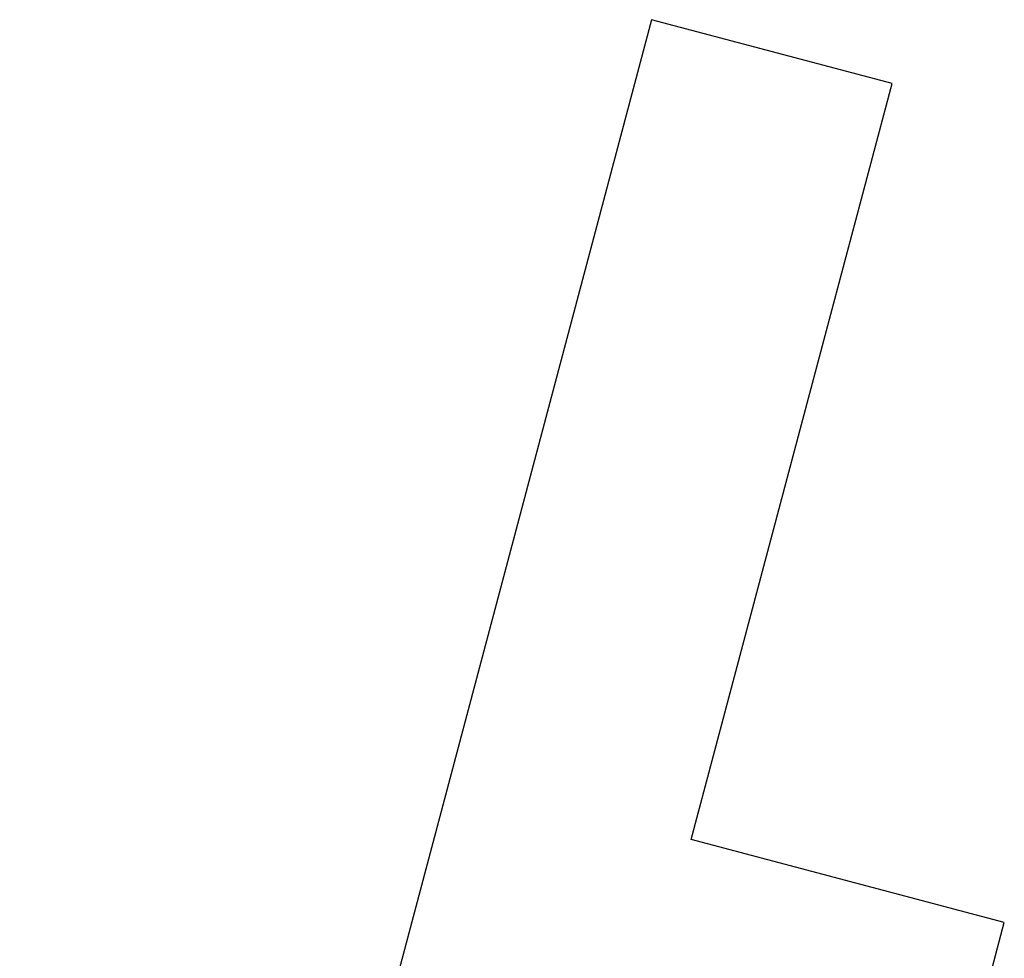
# Model space of a CAD drawing. Header units: feet. Extents: x 2087242 to 2092707, y 861919 to 865997.
# Tile 36 of 39: x 2091993 to 2092091, y 863687 to 863781. Entities that reach past the tile are written whole.
import ezdxf

# ---------------------------------------------------------------- set-up
doc = ezdxf.new("R2010")
doc.units = ezdxf.units.FT
doc.header["$LTSCALE"] = 30
doc.header["$MEASUREMENT"] = 0
doc.layers.add('GIS-BUILDING', color=252, linetype='Continuous')

msp = doc.modelspace()

# ---------------------------------------------------------------- linework, layer by layer
at = {"layer": 'GIS-BUILDING'}
for p, q in [((2092055.955, 863780.654), (2091992.898, 863543.446)), ((2092079.949, 863774.276), (2092055.955, 863780.654)), ((2092059.907, 863698.882), (2092079.949, 863774.276)), ((2092091.141, 863690.579), (2092059.907, 863698.882)), ((2092082.574, 863658.352), (2092091.141, 863690.579))]:
    msp.add_line(p, q, dxfattribs=at)

doc.saveas('drawing.dxf')
